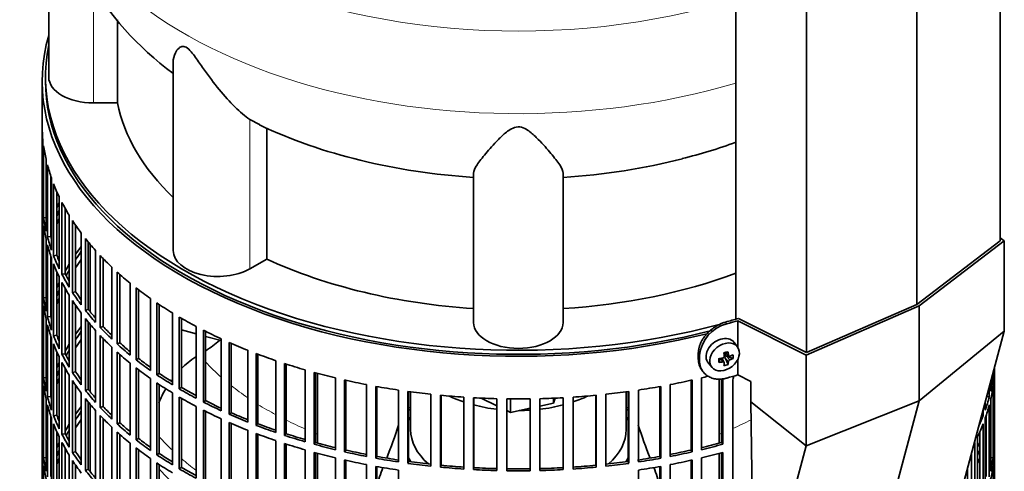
# Model space of a CAD drawing. Header units: millimetres. Extents: x 415 to 1307, y -1661 to 1549.
# Tile 5 of 19: x 1007 to 1304, y -1384 to -1248. Entities that reach past the tile are written whole.
import ezdxf

# ---------------------------------------------------------------- set-up
doc = ezdxf.new("R2010")
doc.units = ezdxf.units.MM
for name, color, linetype in [('M5X8_UNI7687', 7, 'Continuous'), ('MID_344-3', 7, 'Continuous'), ('VSI184-254_GIUNT', 7, 'Continuous'), ('VSI344-454_FILTR', 7, 'Continuous'), ('VSI344-454_SUPPO', 7, 'Continuous'), ('VSI344-454_TERMI', 7, 'Continuous'), ('VSI344_DIFFUSORE', 7, 'Continuous')]:
    doc.layers.add(name, color=color, linetype=linetype)

# ---------------------------------------------------------------- blocks, each defined once
blk = doc.blocks.new('SE4')
at = {"layer": 'M5X8_UNI7687', "color": 7, "linetype": 'Continuous', "lineweight": 35}
for p, q in [((1223.51, -1346.76), (1222.51, -1345.41)), ((1219.7, -1348.47), (1220.87, -1349.47)), ((1219.78, -1348.54), (1219.78, -1349.42)), ((1222.15, -1350.28), (1220.2, -1349.53)), ((1214.73, -1351.69), (1215.84, -1352.95)), ((1217.91, -1351.42), (1218.27, -1350.24)), ((1219.44, -1351.41), (1218.74, -1350.16)), ((1220.66, -1352.03), (1219.75, -1350.06))]:
    blk.add_line(p, q, dxfattribs=at)
at = {"layer": 'M5X8_UNI7687', "color": 4, "linetype": 'Continuous', "lineweight": 9}
for p, q in [((1219.83, -1348.44), (1220.76, -1349.24)), ((1220.2, -1349.53), (1221.21, -1350.68)), ((1219.02, -1351.27), (1218.43, -1350.22)), ((1220.76, -1351.21), (1219.75, -1350.06))]:
    blk.add_line(p, q, dxfattribs=at)
at = {"layer": 'M5X8_UNI7687', "color": 7, "linetype": 'Continuous', "lineweight": 35}
for centre, radius, start, end in [((1218.92, -1349.57), 0.55, 280.2783, 358.6867), ((1221.45, -1351.35), 0.71, 110.1734, 168.7917)]:
    blk.add_arc(centre, radius, start, end, dxfattribs=at)
for centre, major_axis, ratio, start_param, end_param in [((1218.55, -1348.46), (3.89, 3.14), 0.739997, 0, 3.172175), ((1218.55, -1348.46), (3.89, 3.14), 0.739997, 6.252603, 6.283185), ((1216.86, -1348.87), (8.97, 2.29), 0.035701, -1.293098, -1.143406), ((1216.08, -1345.18), (2.06, -9.79), 0.279258, 1.046834, 1.161394), ((1220.01, -1349.71), (0.391, 0.312), 0.744948, 1.56038, 2.087178), ((1220.21, -1349.94), (-0.449, 0.845), 0.482969, 0.934611, 1.452812), ((1220.21, -1349.94), (-0.837, 0.408), 0.40333, 4.914112, 5.432313), ((1215.8, -1345.26), (3.16, -9.49), 0.408248, 1.007206, 1.121766), ((1215.94, -1345.35), (9.99, 0.43), 0.510658, -1.036687, -0.922127), ((1214.09, -1347.12), (6.65, -6.44), 0.71261, 0.529363, 0.679055), ((1215.94, -1345.35), (9.99, 0.43), 0.510658, -1.393505, -1.278945), ((1219.64, -1345.62), (-1.01, -9.2), 0.152739, -1.021742, -0.87205), ((1215.94, -1345.09), (9.99, -0.48), 0.639648, -1.340934, -1.226375), ((1216.08, -1345.18), (2.06, -9.79), 0.279258, 0.690017, 0.804576), ((1216.86, -1343.87), (7.61, -5.28), 0.901051, 5.557555, 5.707247), ((1215.8, -1345.26), (3.16, -9.49), 0.408248, 0.650389, 0.764948), ((1215.94, -1345.09), (9.99, -0.48), 0.639648, -0.984117, -0.869557)]:
    blk.add_ellipse(centre, major_axis=major_axis, ratio=ratio, start_param=start_param, end_param=end_param, dxfattribs=at)
blk.add_ellipse((1219.61, -1349.77), major_axis=(-3.84, -3.1), ratio=0.739997, dxfattribs=at)
for points in [[(1220.76, -1349.24), (1220.76, -1349.25), (1220.76, -1349.28), (1220.77, -1349.32), (1220.78, -1349.36), (1220.8, -1349.39), (1220.82, -1349.42), (1220.84, -1349.45), (1220.87, -1349.48), (1220.9, -1349.5), (1220.94, -1349.52), (1220.97, -1349.53), (1221.01, -1349.54), (1221.05, -1349.54), (1221.08, -1349.55), (1221.12, -1349.54), (1221.17, -1349.53), (1221.19, -1349.53), (1221.21, -1349.52)], [(1219.47, -1351.55), (1219.47, -1351.54), (1219.47, -1351.52), (1219.47, -1351.48), (1219.46, -1351.45), (1219.44, -1351.42), (1219.43, -1351.39), (1219.4, -1351.36), (1219.38, -1351.34), (1219.35, -1351.32), (1219.31, -1351.3), (1219.28, -1351.28), (1219.24, -1351.27), (1219.2, -1351.26), (1219.16, -1351.26), (1219.11, -1351.26), (1219.07, -1351.26), (1219.04, -1351.27), (1219.02, -1351.27)]]:
    blk.add_open_spline(points, degree=3, dxfattribs=at)
at = {"layer": 'MID_344-3', "color": 7, "linetype": 'Continuous', "lineweight": 35}
for p, q in [((1302.61, -1314.8), (1302.61, -775.24)), ((1277.55, -1334), (1277.55, -794.2)), ((1223, -798.52), (1223, -1338.39)), ((1244.29, -1348.47), (1244.29, -808.67))]:
    blk.add_line(p, q, dxfattribs=at)
at = {"layer": 'VSI184-254_GIUNT', "color": 7, "linetype": 'Continuous', "lineweight": 35}
for p, q in [((1124.98, -1360.28), (1124.98, -1371.64)), ((1189.98, -1371.64), (1189.98, -1360.28))]:
    blk.add_line(p, q, dxfattribs=at)
for centre, major_axis, start_param, end_param in [((1157.48, -1347.15), (-32.5, 0), 0.875493, 1.038932), ((1157.48, -1347.15), (-32.5, 0), -4.180525, -4.017085), ((1157.48, -1347.15), (-32.5, 0), 1.14425, 1.369498), ((1157.48, -1347.15), (-32.5, 0), 1.772095, 1.997343), ((1157.48, -1347.15), (-32.5, 0), 1.577864, 1.67924), ((1157.48, -1374.47), (34.5, 0), -3.483762, -3.431632), ((1157.48, -1374.47), (34.5, 0), 0.29004, 0.342169), ((1157.48, -1371.64), (-32.5, 0), 0, 0.584062), ((1157.48, -1371.64), (-32.5, 0), 2.557531, 3.141593), ((1157.48, -1374.47), (34.5, 0), 3.431632, 3.493649), ((1157.48, -1374.47), (34.5, 0), -0.352057, -0.29004)]:
    blk.add_ellipse(centre, major_axis=major_axis, ratio=0.57735, start_param=start_param, end_param=end_param, dxfattribs=at)
at = {"layer": 'VSI344-454_FILTR', "color": 7, "linetype": 'Continuous', "lineweight": 35}
for p, q in [((1013.98, -1266.72), (1013.98, -1506.77)), ((1013.99, -1302.08), (1013.99, -1280.44)), ((1014.24, -1306.14), (1014.24, -1284.5)), ((1014.44, -1307.86), (1014.44, -1286.22)), ((1015.18, -1311.9), (1015.18, -1290.26)), ((1015.59, -1313.6), (1015.59, -1291.97)), ((1016.58, -1313.5), (1016.58, -1295.27)), ((1016.82, -1317.6), (1016.82, -1295.97)), ((1017.44, -1319.29), (1017.44, -1297.65)), ((1014.24, -1302.08), (1013.99, -1302.08)), ((1018.41, -1319.15), (1018.41, -1300)), ((1019.14, -1323.23), (1019.14, -1301.59)), ((1013.99, -1326.17), (1013.99, -1304.53)), ((1019.96, -1324.88), (1019.96, -1303.25)), ((1020.91, -1324.71), (1020.91, -1305.02)), ((1015.18, -1307.81), (1014.44, -1307.86)), ((1022.13, -1328.75), (1022.13, -1307.11)), ((1014.24, -1330.23), (1014.24, -1308.59)), ((1014.44, -1331.95), (1014.44, -1310.31)), ((1023.15, -1330.36), (1023.15, -1308.73)), ((1024.08, -1330.15), (1024.08, -1310.11)), ((1016.58, -1313.5), (1015.59, -1313.6)), ((1025.79, -1334.13), (1025.79, -1312.49)), ((1027, -1335.7), (1027, -1314.07)), ((1015.18, -1335.98), (1015.18, -1314.35)), ((1015.59, -1337.69), (1015.59, -1316.05)), ((1027.9, -1335.45), (1027.9, -1315.18)), ((1016.58, -1337.59), (1016.58, -1319.36)), ((1016.82, -1341.69), (1016.82, -1320.05)), ((1018.41, -1319.15), (1017.44, -1319.29)), ((1030.09, -1339.35), (1030.09, -1317.72)), ((1031.49, -1340.87), (1031.49, -1319.24)), ((1032.35, -1340.59), (1032.35, -1320.14)), ((1017.44, -1343.37), (1017.44, -1321.74)), ((1035, -1344.39), (1035, -1322.75)), ((1018.41, -1343.23), (1018.41, -1324.08)), ((1019.14, -1347.32), (1019.14, -1325.68)), ((1020.91, -1324.71), (1019.96, -1324.88)), ((1036.58, -1345.85), (1036.58, -1324.22)), ((1037.41, -1345.53), (1037.41, -1324.96)), ((1014.24, -1326.16), (1013.99, -1326.17)), ((1013.99, -1350.26), (1013.99, -1328.62)), ((1019.96, -1348.97), (1019.96, -1327.33)), ((1020.91, -1348.79), (1020.91, -1329.1)), ((1040.52, -1349.22), (1040.52, -1327.58)), ((1042.27, -1350.61), (1042.27, -1328.98)), ((1015.18, -1331.9), (1014.44, -1331.95)), ((1022.13, -1352.83), (1022.13, -1331.2)), ((1024.08, -1330.15), (1023.15, -1330.36)), ((1043.06, -1350.26), (1043.06, -1329.58)), ((1014.24, -1354.31), (1014.24, -1332.68)), ((1014.44, -1356.03), (1014.44, -1334.39)), ((1023.15, -1354.45), (1023.15, -1332.81)), ((1024.08, -1354.23), (1024.08, -1334.2)), ((1046.6, -1353.81), (1046.6, -1332.18)), ((1048.52, -1355.13), (1048.52, -1333.5)), ((1049.26, -1354.75), (1049.26, -1333.99)), ((1016.58, -1337.59), (1015.59, -1337.69)), ((1025.79, -1358.22), (1025.79, -1336.58)), ((1027.9, -1335.45), (1027, -1335.7)), ((1053.23, -1358.15), (1053.23, -1336.51)), ((1055.3, -1359.39), (1055.3, -1337.75)), ((1015.18, -1360.07), (1015.18, -1338.43)), ((1015.59, -1361.78), (1015.59, -1340.14)), ((1027, -1359.79), (1027, -1338.15)), ((1027.9, -1359.54), (1027.9, -1339.27)), ((1032.35, -1340.59), (1031.49, -1340.87)), ((1055.99, -1358.97), (1055.99, -1338.16)), ((1060.36, -1362.21), (1060.36, -1340.57)), ((1016.58, -1361.68), (1016.58, -1343.45)), ((1018.41, -1343.23), (1017.44, -1343.37)), ((1030.09, -1363.44), (1030.09, -1341.8)), ((1031.49, -1364.96), (1031.49, -1343.32)), ((1062.58, -1363.36), (1062.58, -1341.73)), ((1063.22, -1362.92), (1063.22, -1342.05)), ((1016.82, -1365.78), (1016.82, -1344.14)), ((1017.44, -1367.46), (1017.44, -1345.82)), ((1032.35, -1364.67), (1032.35, -1344.23)), ((1035, -1368.48), (1035, -1346.84)), ((1037.41, -1345.53), (1036.58, -1345.85)), ((1067.96, -1365.97), (1067.96, -1344.34)), ((1070.31, -1367.03), (1070.31, -1345.4)), ((1070.9, -1366.57), (1070.9, -1345.65)), ((1018.41, -1367.32), (1018.41, -1348.17)), ((1019.14, -1371.4), (1019.14, -1349.76)), ((1020.91, -1348.79), (1019.96, -1348.97)), ((1036.58, -1369.94), (1036.58, -1348.3)), ((1037.41, -1369.62), (1037.41, -1349.04)), ((1076.01, -1369.42), (1076.01, -1347.78)), ((1078.48, -1370.38), (1078.48, -1348.75)), ((1079.01, -1369.89), (1079.01, -1348.95)), ((1014.24, -1350.25), (1013.99, -1350.26)), ((1013.99, -1374.34), (1013.99, -1352.7)), ((1019.96, -1373.06), (1019.96, -1351.42)), ((1040.52, -1373.31), (1040.52, -1351.67)), ((1043.06, -1350.26), (1042.27, -1350.61)), ((1084.44, -1372.54), (1084.44, -1350.9)), ((1087.03, -1373.4), (1087.03, -1351.76)), ((1087.5, -1372.89), (1087.5, -1351.91)), ((1020.91, -1372.88), (1020.91, -1353.19)), ((1022.13, -1376.92), (1022.13, -1355.28)), ((1024.08, -1354.23), (1023.15, -1354.45)), ((1042.27, -1374.7), (1042.27, -1353.06)), ((1043.06, -1374.34), (1043.06, -1353.67)), ((1049.26, -1354.75), (1048.52, -1355.13)), ((1093.24, -1375.3), (1093.24, -1353.67)), ((1095.92, -1376.06), (1095.92, -1354.42)), ((1096.33, -1375.53), (1096.33, -1354.53)), ((1300.52, -1356.03), (1300.52, -1354.65)), ((1300.73, -1354.31), (1300.73, -1353.87)), ((1300.97, -1374.34), (1300.97, -1352.96)), ((1300.98, -1499.43), (1300.98, -1352.93)), ((1014.24, -1378.4), (1014.24, -1356.76)), ((1015.18, -1355.99), (1014.44, -1356.03)), ((1014.44, -1380.12), (1014.44, -1358.48)), ((1023.15, -1378.54), (1023.15, -1356.9)), ((1024.08, -1378.32), (1024.08, -1358.29)), ((1046.6, -1377.9), (1046.6, -1356.26)), ((1048.52, -1379.22), (1048.52, -1357.58)), ((1049.26, -1378.83), (1049.26, -1358.08)), ((1102.35, -1377.71), (1102.35, -1356.07)), ((1105.11, -1378.36), (1105.11, -1356.72)), ((1105.45, -1377.81), (1105.45, -1356.8)), ((1111.72, -1379.75), (1111.72, -1358.11)), ((1114.56, -1380.28), (1114.56, -1358.64)), ((1114.83, -1379.72), (1114.83, -1358.69)), ((1200.13, -1379.72), (1200.13, -1358.69)), ((1200.41, -1380.28), (1200.41, -1358.64)), ((1203.24, -1379.75), (1203.24, -1358.11)), ((1209.51, -1377.81), (1209.51, -1356.8)), ((1209.85, -1378.36), (1209.85, -1356.72)), ((1212.62, -1377.71), (1212.62, -1356.07)), ((1218.64, -1375.53), (1218.64, -1356.3)), ((1219.04, -1376.06), (1219.04, -1356.26)), ((1222.07, -1578.31), (1222.07, -1357.04)), ((1299.79, -1360.07), (1299.79, -1357.39)), ((1300.16, -1356.01), (1300.52, -1356.03)), ((1300.52, -1380.12), (1300.52, -1358.48)), ((1300.73, -1378.4), (1300.73, -1356.76)), ((1016.58, -1361.68), (1015.59, -1361.78)), ((1025.79, -1382.3), (1025.79, -1360.67)), ((1027.9, -1359.54), (1027, -1359.79)), ((1053.23, -1382.24), (1053.23, -1360.6)), ((1055.99, -1358.97), (1055.3, -1359.39)), ((1121.32, -1381.4), (1121.32, -1359.76)), ((1124.21, -1381.81), (1124.21, -1360.18)), ((1124.42, -1381.25), (1124.42, -1360.2)), ((1131.1, -1382.66), (1131.1, -1361.02)), ((1134.03, -1382.96), (1134.03, -1361.32)), ((1134.17, -1382.39), (1134.17, -1361.33)), ((1180.79, -1382.39), (1180.79, -1361.33)), ((1180.93, -1382.96), (1180.93, -1361.32)), ((1183.87, -1382.66), (1183.87, -1361.02)), ((1190.54, -1381.25), (1190.54, -1360.2)), ((1190.75, -1381.81), (1190.75, -1360.18)), ((1193.64, -1381.4), (1193.64, -1359.76)), ((1298.63, -1361.7), (1299.37, -1361.78)), ((1299.37, -1361.78), (1299.37, -1358.94)), ((1015.18, -1384.16), (1015.18, -1362.52)), ((1015.59, -1385.86), (1015.59, -1364.23)), ((1027, -1383.88), (1027, -1362.24)), ((1027.9, -1383.62), (1027.9, -1363.35)), ((1032.35, -1364.67), (1031.49, -1364.96)), ((1055.3, -1383.48), (1055.3, -1361.84)), ((1055.99, -1383.06), (1055.99, -1362.24)), ((1060.36, -1386.3), (1060.36, -1364.66)), ((1063.22, -1362.92), (1062.58, -1363.36)), ((1141, -1383.52), (1141, -1361.89)), ((1143.97, -1383.7), (1143.97, -1362.07)), ((1144.04, -1383.13), (1144.04, -1362.07)), ((1150.98, -1383.99), (1150.98, -1362.35)), ((1153.96, -1384.05), (1153.96, -1362.41)), ((1161, -1384.05), (1161, -1362.41)), ((1163.98, -1383.99), (1163.98, -1362.35)), ((1170.93, -1383.13), (1170.93, -1362.07)), ((1171, -1383.7), (1171, -1362.07)), ((1173.96, -1383.52), (1173.96, -1361.89)), ((1298.15, -1365.78), (1298.15, -1363.5)), ((1299.37, -1385.86), (1299.37, -1364.23)), ((1299.79, -1384.16), (1299.79, -1362.52)), ((1016.58, -1385.76), (1016.58, -1367.53)), ((1018.41, -1367.32), (1017.44, -1367.46)), ((1030.09, -1387.53), (1030.09, -1365.89)), ((1031.49, -1389.05), (1031.49, -1367.41)), ((1062.58, -1387.45), (1062.58, -1365.81)), ((1063.22, -1387.01), (1063.22, -1366.14)), ((1070.9, -1366.57), (1070.31, -1367.03)), ((1297.1, -1367.4), (1297.53, -1367.46)), ((1297.53, -1367.46), (1297.53, -1365.82)), ((1298.38, -1385.76), (1298.38, -1367.53)), ((1016.82, -1389.86), (1016.82, -1368.23)), ((1017.44, -1391.55), (1017.44, -1369.91)), ((1032.35, -1388.76), (1032.35, -1368.31)), ((1037.41, -1369.62), (1036.58, -1369.94)), ((1067.96, -1390.06), (1067.96, -1368.42)), ((1070.31, -1391.12), (1070.31, -1369.48)), ((1070.9, -1390.65), (1070.9, -1369.74)), ((1079.01, -1369.89), (1078.48, -1370.38)), ((1297.53, -1391.55), (1297.53, -1369.91)), ((1298.15, -1389.86), (1298.15, -1368.23)), ((1018.41, -1391.41), (1018.41, -1372.26)), ((1020.91, -1372.88), (1019.96, -1373.06)), ((1035, -1392.57), (1035, -1370.93)), ((1036.58, -1394.03), (1036.58, -1372.39)), ((1037.41, -1393.7), (1037.41, -1373.13)), ((1076.01, -1393.51), (1076.01, -1371.87)), ((1078.48, -1394.47), (1078.48, -1372.83)), ((1079.01, -1393.98), (1079.01, -1373.03)), ((1087.5, -1372.89), (1087.03, -1373.4)), ((1296.56, -1391.41), (1296.56, -1372.26)), ((1014.24, -1374.34), (1013.99, -1374.34)), ((1019.14, -1395.49), (1019.14, -1373.85)), ((1019.96, -1397.14), (1019.96, -1375.51)), ((1040.52, -1397.39), (1040.52, -1375.76)), ((1043.06, -1374.34), (1042.27, -1374.7)), ((1084.44, -1396.62), (1084.44, -1374.99)), ((1087.03, -1397.48), (1087.03, -1375.85)), ((1087.5, -1396.97), (1087.5, -1376)), ((1096.33, -1375.53), (1095.92, -1376.06)), ((1218.64, -1375.53), (1219.04, -1376.06)), ((1295, -1397.14), (1295, -1375.51)), ((1295.83, -1395.49), (1295.83, -1373.85)), ((1300.73, -1374.34), (1300.97, -1374.34)), ((1013.99, -1398.43), (1013.99, -1376.79)), ((1020.91, -1396.97), (1020.91, -1377.28)), ((1022.13, -1401.01), (1022.13, -1379.37)), ((1024.08, -1378.32), (1023.15, -1378.54)), ((1042.27, -1398.79), (1042.27, -1377.15)), ((1043.06, -1398.43), (1043.06, -1377.76)), ((1049.26, -1378.83), (1048.52, -1379.22)), ((1093.24, -1399.39), (1093.24, -1377.75)), ((1095.92, -1400.15), (1095.92, -1378.51)), ((1096.33, -1399.62), (1096.33, -1378.62)), ((1105.45, -1377.81), (1105.11, -1378.36)), ((1209.51, -1377.81), (1209.85, -1378.36)), ((1218.64, -1399.62), (1218.64, -1378.62)), ((1219.04, -1400.15), (1219.04, -1378.51)), ((1294.05, -1396.97), (1294.05, -1378.79)), ((1300.97, -1398.43), (1300.97, -1376.79)), ((1014.24, -1402.49), (1014.24, -1380.85)), ((1015.18, -1380.07), (1014.44, -1380.12)), ((1023.15, -1402.62), (1023.15, -1380.99)), ((1024.08, -1402.41), (1024.08, -1382.37)), ((1046.6, -1401.99), (1046.6, -1380.35)), ((1048.52, -1403.31), (1048.52, -1381.67)), ((1049.26, -1402.92), (1049.26, -1382.17)), ((1102.35, -1401.8), (1102.35, -1380.16)), ((1105.11, -1402.44), (1105.11, -1380.81)), ((1105.45, -1401.9), (1105.45, -1380.88)), ((1111.72, -1403.83), (1111.72, -1382.19)), ((1114.83, -1379.72), (1114.56, -1380.28)), ((1124.42, -1381.25), (1124.21, -1381.81)), ((1134.17, -1382.39), (1134.03, -1382.96)), ((1180.79, -1382.39), (1180.93, -1382.96)), ((1190.54, -1381.25), (1190.75, -1381.81)), ((1200.13, -1379.72), (1200.41, -1380.28)), ((1203.24, -1403.83), (1203.24, -1382.19)), ((1209.51, -1401.9), (1209.51, -1380.88)), ((1209.85, -1402.44), (1209.85, -1380.81)), ((1212.62, -1401.8), (1212.62, -1380.16)), ((1299.79, -1380.07), (1300.52, -1380.12)), ((1300.73, -1402.49), (1300.73, -1380.85)), ((1014.44, -1404.21), (1014.44, -1382.57)), ((1027.9, -1383.62), (1027, -1383.88)), ((1055.99, -1383.06), (1055.3, -1383.48)), ((1114.56, -1404.36), (1114.56, -1382.73)), ((1114.83, -1403.81), (1114.83, -1382.78)), ((1121.32, -1405.48), (1121.32, -1383.85)), ((1144.04, -1383.13), (1143.97, -1383.7)), ((1170.93, -1383.13), (1171, -1383.7)), ((1193.64, -1405.48), (1193.64, -1383.85)), ((1200.13, -1403.81), (1200.13, -1382.78)), ((1200.41, -1404.36), (1200.41, -1382.73)), ((1292.83, -1401.01), (1292.83, -1383.35)), ((1300.52, -1404.21), (1300.52, -1382.57))]:
    blk.add_line(p, q, dxfattribs=at)
for centre, radius, start, end in [((1228.35, -1357.64), 6.31, 160.7591, 174.5077), ((1157.48, -1113.93), 248.5, 269.189, 270.811), ((1157.48, -1136.73), 246.77, 269.1833, 270.8167), ((1157.48, -1135.57), 248.5, 269.189, 270.811)]:
    blk.add_arc(centre, radius, start, end, dxfattribs=at)
for centre, major_axis, start_param, end_param in [((1157.48, -1266.72), (143.5, 0), 2.974441, 5.123237), ((1157.48, -1266.72), (142.5, 0), 3.141593, 5.133526), ((1157.48, -1279.58), (-143.5, 0), 0.010392, 0.059421), ((1157.48, -1279.58), (-143.5, 0), 0.080205, 0.129234), ((1157.48, -1279.58), (-143.5, 0), 0.150018, 0.199048), ((1157.48, -1279.58), (-143.5, 0), 0.219831, 0.268861), ((1157.48, -1301.22), (-143.5, 0), 0.010392, 0.059421), ((1157.48, -1303.67), (-143.5, 0), 0.010392, 0.059421), ((1157.48, -1325.31), (-143.5, 0), -0.268861, -0.248955), ((1157.48, -1279.58), (-143.5, 0), 0.289645, 0.338674), ((1157.48, -1301.22), (-143.5, 0), 0.080205, 0.129234), ((1157.48, -1325.31), (-142.5, 0), -0.242088, -0.219659), ((1157.48, -1327.76), (-142.5, 0), -0.242088, -0.219659), ((1157.48, -1303.67), (-143.5, 0), 0.080205, 0.129234), ((1157.48, -1325.31), (-143.5, 0), -0.199048, -0.190533), ((1157.48, -1279.58), (-143.5, 0), 0.359458, 0.408487), ((1157.48, -1301.22), (-143.5, 0), 0.150018, 0.199048), ((1157.48, -1325.31), (-142.5, 0), -0.160582, -0.149846), ((1157.48, -1301.22), (-142.5, 0), 0.149846, 0.160582), ((1157.48, -1279.58), (-143.5, 0), 0.429271, 0.4783), ((1157.48, -1303.67), (-143.5, 0), 0.150018, 0.199048), ((1157.48, -1349.39), (-143.5, 0), -0.408487, -0.377404), ((1157.48, -1301.22), (-143.5, 0), 0.219831, 0.268861), ((1157.48, -1301.22), (-142.5, 0), 0.219659, 0.242088), ((1157.48, -1349.39), (-142.5, 0), -0.391958, -0.359286), ((1157.48, -1279.58), (-143.5, 0), 0.499084, 0.548113), ((1157.48, -1303.67), (-143.5, 0), 0.219831, 0.268861), ((1157.48, -1349.39), (-143.5, 0), -0.338674, -0.312019), ((1157.48, -1351.84), (-142.5, 0), -0.391958, -0.359286), ((1157.48, -1301.22), (-143.5, 0), 0.289645, 0.338674), ((1157.48, -1301.22), (-142.5, 0), 0.289473, 0.318152), ((1157.48, -1349.39), (-142.5, 0), -0.318152, -0.297119), ((1157.48, -1279.58), (-143.5, 0), 0.568897, 0.617927), ((1157.48, -1325.31), (-143.5, 0), 0.010392, 0.059421), ((1157.48, -1327.76), (-143.5, 0), 0.010392, 0.059421), ((1157.48, -1349.39), (-143.5, 0), -0.268861, -0.248955), ((1157.48, -1303.67), (-143.5, 0), 0.289645, 0.338674), ((1157.48, -1279.58), (-143.5, 0), 0.63871, 0.68774), ((1157.48, -1325.31), (-143.5, 0), 0.080205, 0.129234), ((1157.48, -1349.39), (-142.5, 0), -0.242088, -0.219659), ((1157.48, -1301.22), (-143.5, 0), 0.359458, 0.408487), ((1157.48, -1301.22), (-142.5, 0), 0.359286, 0.391958), ((1157.48, -1327.76), (-143.5, 0), 0.080205, 0.129234), ((1157.48, -1349.39), (-143.5, 0), -0.199048, -0.190533), ((1157.48, -1351.84), (-142.5, 0), -0.242088, -0.219659), ((1157.48, -1303.67), (-143.5, 0), 0.359458, 0.408487), ((1157.48, -1279.58), (-143.5, 0), 0.708524, 0.757553), ((1157.48, -1325.31), (-143.5, 0), 0.150018, 0.199048), ((1157.48, -1349.39), (-142.5, 0), -0.160582, -0.149846), ((1157.48, -1325.31), (-142.5, 0), 0.149846, 0.160582), ((1157.48, -1301.22), (-143.5, 0), 0.429271, 0.4783), ((1157.48, -1301.22), (-142.5, 0), 0.429099, 0.464583), ((1157.48, -1279.58), (-143.5, 0), 0.778337, 0.827366), ((1157.48, -1327.76), (-143.5, 0), 0.150018, 0.199048), ((1157.48, -1373.48), (-143.5, 0), -0.408487, -0.377404), ((1157.48, -1303.67), (-143.5, 0), 0.429271, 0.4783), ((1157.48, -1301.22), (-143.5, 0), 0.499084, 0.548113), ((1157.48, -1301.22), (-142.5, 0), 0.498912, 0.536508), ((1157.48, -1325.31), (-143.5, 0), 0.219831, 0.268861), ((1157.48, -1325.31), (-142.5, 0), 0.219659, 0.242088), ((1157.48, -1373.48), (-142.5, 0), -0.391958, -0.359286), ((1157.48, -1303.67), (-143.5, 0), 0.499084, 0.548113), ((1157.48, -1279.58), (-143.5, 0), 0.84815, 0.897179), ((1157.48, -1327.76), (-143.5, 0), 0.219831, 0.268861), ((1157.48, -1373.48), (-143.5, 0), -0.338674, -0.312019), ((1157.48, -1375.93), (-142.5, 0), -0.391958, -0.359286), ((1157.48, -1301.22), (-143.5, 0), 0.568897, 0.617927), ((1157.48, -1301.22), (-142.5, 0), 0.568725, 0.607984), ((1157.48, -1279.58), (-143.5, 0), 0.917963, 0.966992), ((1157.48, -1325.31), (-143.5, 0), 0.289645, 0.338674), ((1157.48, -1325.31), (-142.5, 0), 0.289473, 0.318152), ((1157.48, -1373.48), (-142.5, 0), -0.318152, -0.297119), ((1157.48, -1303.67), (-143.5, 0), 0.568897, 0.617927), ((1157.48, -1279.58), (-143.5, 0), 0.987776, 1.036806), ((1157.48, -1349.39), (-143.5, 0), 0.010392, 0.059421), ((1157.48, -1351.84), (-143.5, 0), 0.010392, 0.059421), ((1157.48, -1373.48), (-143.5, 0), -0.268861, -0.248955), ((1157.48, -1327.76), (-143.5, 0), 0.289645, 0.338674), ((1157.48, -1301.22), (-143.5, 0), 0.63871, 0.68774), ((1157.48, -1301.22), (-142.5, 0), 0.638538, 0.679153), ((1157.48, -1279.58), (-143.5, 0), 1.057589, 1.106619), ((1157.48, -1373.48), (-142.5, 0), -0.242088, -0.219659), ((1157.48, -1325.31), (-143.5, 0), 0.359458, 0.408487), ((1157.48, -1325.31), (-142.5, 0), 0.359286, 0.391958), ((1157.48, -1303.67), (-143.5, 0), 0.63871, 0.68774), ((1157.48, -1301.22), (-143.5, 0), 0.708524, 0.757553), ((1157.48, -1301.22), (-142.5, 0), 0.708352, 0.750104), ((1157.48, -1279.58), (-143.5, 0), 1.127403, 1.176432), ((1157.48, -1279.58), (143.5, 0), -1.176432, -1.161145), ((1157.48, -1351.84), (143.5, 0), 6.223771, 6.269479), ((1157.48, -1349.39), (143.5, 0), -0.059414, -0.051136), ((1157.48, -1349.39), (-143.5, 0), 0.080205, 0.129234), ((1157.48, -1351.84), (-143.5, 0), 0.080205, 0.129234), ((1157.48, -1373.48), (-143.5, 0), -0.199048, -0.190533), ((1157.48, -1375.93), (-142.5, 0), -0.242088, -0.219659), ((1157.48, -1327.76), (-143.5, 0), 0.359458, 0.408487), ((1157.48, -1303.67), (-143.5, 0), 0.708524, 0.757553), ((1157.48, -1279.58), (-143.5, 0), 1.197216, 1.246245), ((1157.48, -1279.58), (-143.5, 0), 1.267029, 1.316058), ((1157.48, -1279.58), (143.5, 0), -1.316058, -1.267029), ((1157.48, -1279.58), (143.5, 0), -1.246245, -1.197216), ((1157.48, -1349.39), (143.5, 0), -0.129227, -0.080212), ((1157.48, -1351.84), (143.5, 0), -0.129227, -0.080212), ((1157.48, -1373.48), (-142.5, 0), -0.160582, -0.149846), ((1157.48, -1349.39), (-142.5, 0), 0.149846, 0.160582), ((1157.48, -1325.31), (-143.5, 0), 0.429271, 0.4783), ((1157.48, -1325.31), (-142.5, 0), 0.429099, 0.464583), ((1157.48, -1301.22), (-143.5, 0), 0.778337, 0.827366), ((1157.48, -1301.22), (-142.5, 0), 0.778165, 0.820895), ((1157.48, -1279.58), (-143.5, 0), 1.336842, 1.385871), ((1157.48, -1279.58), (-143.5, 0), 1.406655, 1.455685), ((1157.48, -1279.58), (143.5, 0), -1.455685, -1.406655), ((1157.48, -1279.58), (143.5, 0), -1.385871, -1.336842), ((1157.48, -1349.39), (-143.5, 0), 0.150018, 0.199048), ((1157.48, -1351.84), (-143.5, 0), 0.150018, 0.199048), ((1157.48, -1397.57), (-143.5, 0), -0.408487, -0.377404), ((1157.48, -1327.76), (-143.5, 0), 0.429271, 0.4783), ((1157.48, -1325.31), (-142.5, 0), 0.498912, 0.536508), ((1157.48, -1303.67), (-143.5, 0), 0.778337, 0.827366), ((1157.48, -1301.22), (-143.5, 0), 0.84815, 0.897179), ((1157.48, -1301.22), (-142.5, 0), 0.847978, 0.891566), ((1157.48, -1279.58), (-143.5, 0), 1.476469, 1.525498), ((1157.48, -1279.58), (143.5, 0), 4.757688, 4.806717), ((1157.48, -1349.39), (143.5, 0), -0.199041, -0.150025), ((1157.48, -1351.84), (143.5, 0), -0.199041, -0.150025), ((1157.48, -1349.39), (-143.5, 0), 0.219831, 0.268861), ((1157.48, -1349.39), (-142.5, 0), 0.219659, 0.242088), ((1157.48, -1397.57), (-142.5, 0), -0.391958, -0.359286), ((1157.48, -1325.31), (-143.5, 0), 0.499084, 0.548113), ((1157.48, -1327.76), (-143.5, 0), 0.499084, 0.548113), ((1157.48, -1303.67), (-143.5, 0), 0.84815, 0.897179), ((1157.48, -1301.22), (-143.5, 0), 0.917963, 0.966992), ((1157.48, -1301.22), (-142.5, 0), 0.917791, 0.962144), ((1157.48, -1445.74), (-143.5, 0), -1.342333, -1.336842), ((1157.48, -1445.74), (-142.5, 0), -1.340701, -1.33667), ((1157.48, -1445.74), (143.5, 0), 1.336842, 1.342333), ((1157.48, -1445.74), (142.5, 0), 1.33667, 1.340701), ((1157.48, -1349.39), (143.5, 0), -0.255831, -0.219838), ((1157.48, -1351.84), (-143.5, 0), 0.219831, 0.268861), ((1157.48, -1397.57), (-143.5, 0), -0.338674, -0.312019), ((1157.48, -1400.02), (-142.5, 0), -0.391958, -0.359286), ((1157.48, -1325.31), (-143.5, 0), 0.568897, 0.617927), ((1157.48, -1325.31), (-142.5, 0), 0.568725, 0.607984), ((1157.48, -1303.67), (-143.5, 0), 0.917963, 0.966992), ((1157.48, -1301.22), (-143.5, 0), 0.987776, 1.036806), ((1157.48, -1301.22), (-142.5, 0), 0.987604, 1.032651), ((1157.48, -1448.19), (-142.5, 0), -1.339301, -1.33667), ((1157.48, -1448.19), (142.5, 0), 1.33667, 1.339301), ((1157.48, -1351.84), (143.5, 0), -0.268854, -0.219838), ((1157.48, -1349.39), (-143.5, 0), 0.289645, 0.338674), ((1157.48, -1349.39), (-142.5, 0), 0.289473, 0.318152), ((1157.48, -1397.57), (-142.5, 0), -0.318152, -0.297119), ((1157.48, -1327.76), (-143.5, 0), 0.568897, 0.617927), ((1157.48, -1303.67), (-143.5, 0), 0.987776, 1.036806), ((1157.48, -1301.22), (-143.5, 0), 1.057589, 1.106619), ((1157.48, -1301.22), (-142.5, 0), 1.057417, 1.103102), ((1157.48, -1373.48), (-143.5, 0), 0.010392, 0.059421), ((1157.48, -1397.57), (-143.5, 0), -0.268861, -0.248955), ((1157.48, -1351.84), (-143.5, 0), 0.289645, 0.338674), ((1157.48, -1325.31), (-143.5, 0), 0.63871, 0.68774), ((1157.48, -1325.31), (-142.5, 0), 0.638538, 0.679153), ((1157.48, -1303.67), (-143.5, 0), 1.057589, 1.106619), ((1157.48, -1301.22), (-143.5, 0), 1.127403, 1.176432), ((1157.48, -1301.22), (-142.5, 0), 1.127231, 1.17351), ((1157.48, -1301.22), (142.5, 0), -1.17351, -1.127231), ((1157.48, -1301.22), (143.5, 0), -1.176432, -1.127403), ((1157.48, -1351.84), (143.5, 0), -0.292688, -0.289652), ((1157.48, -1397.57), (143.5, 0), 0.248961, 0.268854), ((1157.48, -1373.48), (143.5, 0), 6.223771, 6.272786), ((1157.48, -1375.93), (-143.5, 0), 0.010392, 0.059421), ((1157.48, -1397.57), (-142.5, 0), -0.242088, -0.219659), ((1157.48, -1349.39), (-143.5, 0), 0.359458, 0.408487), ((1157.48, -1349.39), (-142.5, 0), 0.359286, 0.391958), ((1157.48, -1327.76), (-143.5, 0), 0.63871, 0.68774), ((1157.48, -1325.31), (-143.5, 0), 0.708524, 0.757553), ((1157.48, -1325.31), (-142.5, 0), 0.708352, 0.750104), ((1157.48, -1303.67), (-143.5, 0), 1.127403, 1.176432), ((1157.48, -1301.22), (-143.5, 0), 1.197216, 1.246245), ((1157.48, -1301.22), (-142.5, 0), 1.197044, 1.243883), ((1157.48, -1301.22), (142.5, 0), -1.243883, -1.197044), ((1157.48, -1301.22), (143.5, 0), -1.246245, -1.197216), ((1157.48, -1303.67), (143.5, 0), -1.176432, -1.127403), ((1157.48, -1397.57), (142.5, 0), 0.219666, 0.24208), ((1157.48, -1375.93), (143.5, 0), 6.223771, 6.272786), ((1157.48, -1373.48), (-143.5, 0), 0.080205, 0.129234), ((1157.48, -1397.57), (-143.5, 0), -0.199048, -0.190533), ((1157.48, -1400.02), (-142.5, 0), -0.242088, -0.219659), ((1157.48, -1351.84), (-143.5, 0), 0.359458, 0.408487), ((1157.48, -1327.76), (-143.5, 0), 0.708524, 0.757553), ((1157.48, -1303.67), (-143.5, 0), 1.197216, 1.246245), ((1157.48, -1301.22), (-143.5, 0), 1.267029, 1.316058), ((1157.48, -1301.22), (-142.5, 0), 1.266857, 1.31623), ((1157.48, -1301.22), (-143.5, 0), 1.336842, 1.385871), ((1157.48, -1301.22), (-142.5, 0), 1.33667, 1.386044), ((1157.48, -1301.22), (-142.5, 0), 1.406483, 1.455857), ((1157.48, -1301.22), (142.5, 0), -1.455857, -1.406483), ((1157.48, -1301.22), (142.5, 0), -1.386044, -1.33667), ((1157.48, -1301.22), (143.5, 0), -1.385871, -1.336842), ((1157.48, -1301.22), (142.5, 0), -1.31623, -1.266857), ((1157.48, -1301.22), (143.5, 0), -1.316058, -1.267029), ((1157.48, -1303.67), (143.5, 0), -1.246245, -1.197216), ((1157.48, -1400.02), (142.5, 0), 0.219666, 0.24208), ((1157.48, -1397.57), (143.5, 0), 0.190538, 0.199041), ((1157.48, -1373.48), (143.5, 0), -0.129227, -0.080212), ((1157.48, -1375.93), (-143.5, 0), 0.080205, 0.129234), ((1157.48, -1349.39), (-143.5, 0), 0.429271, 0.4783), ((1157.48, -1349.39), (-142.5, 0), 0.429099, 0.464583), ((1157.48, -1325.31), (-143.5, 0), 0.778337, 0.827366), ((1157.48, -1325.31), (-142.5, 0), 0.778165, 0.820895), ((1157.48, -1303.67), (-143.5, 0), 1.267029, 1.316058), ((1157.48, -1301.22), (-143.5, 0), 1.406655, 1.455685), ((1157.48, -1301.22), (-143.5, 0), 1.476469, 1.525498), ((1157.48, -1301.22), (-142.5, 0), 1.476296, 1.52567), ((1157.48, -1301.22), (142.5, 0), 4.757515, 4.806889), ((1157.48, -1301.22), (143.5, 0), 4.757688, 4.806717), ((1157.48, -1301.22), (143.5, 0), -1.455685, -1.406655), ((1157.48, -1303.67), (143.5, 0), -1.316058, -1.267029), ((1157.48, -1375.93), (143.5, 0), -0.129227, -0.080212)]:
    blk.add_ellipse(centre, major_axis=major_axis, ratio=0.57735, start_param=start_param, end_param=end_param, dxfattribs=at)
at = {"layer": 'VSI344-454_SUPPO', "color": 7, "linetype": 'Continuous', "lineweight": 35}
for p, q in [((1014.98, -1265.5), (1014.98, -1266.72)), ((1028.45, -1336.14), (1028.45, -1315.84)), ((1028.45, -1360.23), (1028.45, -1339.93)), ((1055.99, -1341.63), (1060.36, -1342.81)), ((1063.22, -1343.58), (1067.96, -1344.85)), ((1097, -1375.72), (1097, -1354.72)), ((1217.96, -1375.72), (1217.96, -1356.36)), ((1028.45, -1384.31), (1028.45, -1364.01)), ((1146.22, -1362.18), (1150.98, -1364.48)), ((1155.08, -1366.47), (1155.08, -1362.42)), ((1163.98, -1364.59), (1168.1, -1363.73)), ((1168.1, -1363.73), (1168.57, -1362.19)), ((1168.1, -1363.73), (1168.1, -1362.21)), ((1153.96, -1365.93), (1155.08, -1366.47)), ((1155.08, -1366.47), (1161, -1365.22)), ((1097, -1399.8), (1097, -1378.8)), ((1217.96, -1399.8), (1217.96, -1378.8))]:
    blk.add_line(p, q, dxfattribs=at)
for centre, radius, start, end in [((1036.02, -1306.61), 49.48, 303.474, 309.3754), ((1075.88, -1373.66), 28.53, 123.1677, 134.5671), ((1075.88, -1373.66), 28.53, 143.4102, 144.2456), ((1075.88, -1373.66), 28.53, 149.8113, 159.3783), ((978.87, -1325.06), 149.49, 338.3358, 342.3932), ((1335.9, -1325.1), 149.3, 197.6267, 201.6804), ((1171, -1404.44), 58.39, 158.4859, 164.357), ((1143.96, -1404.44), 58.39, 15.643, 21.5141)]:
    blk.add_arc(centre, radius, start, end, dxfattribs=at)
blk.add_ellipse((1157.48, -1265.5), major_axis=(142.5, 0), ratio=0.57735, start_param=3.023053, end_param=5.154063, dxfattribs=at)
at = {"layer": 'VSI344-454_SUPPO', "color": 4, "linetype": 'Continuous', "lineweight": 9}
for centre, major_axis, start_param, end_param in [((1157.48, -1322.07), (-106.99, 0), 0.492641, 0.579522), ((1157.48, -1322.07), (-106.99, 0), 0.627902, 0.705081), ((1157.48, -1322.07), (-106.99, 0), 0.747348, 0.819367), ((1157.48, -1322.07), (-106.99, 0), 0.857735, 0.926692), ((1157.48, -1322.07), (106.99, 0), -0.922642, -0.855927), ((1157.48, -1322.07), (-106.99, 0), 0.962313, 0.96998), ((1157.48, -1322.07), (106.99, 0), -0.96998, -0.962313), ((1157.48, -1341.31), (-122, 0), 0.479891, 0.546105), ((1157.48, -1341.31), (-122, 0), 0.588316, 0.649986), ((1157.48, -1350.99), (-122, 0), 0.479891, 0.546105)]:
    blk.add_ellipse(centre, major_axis=major_axis, ratio=0.57735, start_param=start_param, end_param=end_param, dxfattribs=at)
at = {"layer": 'VSI344-454_TERMI', "color": 7, "linetype": 'Continuous', "lineweight": 35}
for p, q in [((1303.9, -1314.77), (1302.61, -1313.92)), ((1302.61, -1314.8), (1277.55, -1334)), ((1278.26, -1334.41), (1303.9, -1314.77)), ((1303.9, -1342.05), (1303.9, -1314.77)), ((1244.24, -1349.21), (1278.26, -1334.41)), ((1277.55, -1334), (1244.29, -1348.47)), ((1278.26, -1362.99), (1278.26, -1334.41)), ((1223.61, -1338.86), (1244.24, -1349.21)), ((1223.61, -1346.9), (1223.61, -1338.86)), ((1244.29, -1348.47), (1223.76, -1338.17)), ((1278.26, -1362.99), (1303.9, -1342.05)), ((1303.9, -1342.05), (1289.04, -1397.5)), ((1211.7, -1348.74), (1211.7, -1350.37)), ((1212.08, -1349.27), (1212.08, -1350.91)), ((1244.24, -1376.5), (1244.24, -1349.21)), ((1223.61, -1355.19), (1223.61, -1350.47)), ((1212.68, -1353.6), (1213.06, -1354.14)), ((1223.61, -1355.19), (1227.53, -1357.16)), ((1227.53, -1363.27), (1227.53, -1357.16)), ((1227.53, -1363.27), (1244.24, -1376.5)), ((1228.57, -1431.29), (1227.53, -1363.27)), ((1244.24, -1376.5), (1278.26, -1362.99)), ((1278.26, -1362.99), (1263.41, -1418.44)), ((1244.24, -1376.5), (1229.39, -1431.94))]:
    blk.add_line(p, q, dxfattribs=at)
at = {"layer": 'VSI344-454_TERMI', "color": 4, "linetype": 'Continuous', "lineweight": 9}
for p, q in [((1219.92, -1339.28), (1220.3, -1339.81)), ((1211.7, -1348.74), (1212.08, -1349.27)), ((1212.08, -1350.91), (1211.7, -1350.37))]:
    blk.add_line(p, q, dxfattribs=at)
at = {"layer": 'VSI344-454_TERMI', "color": 7, "linetype": 'Continuous', "lineweight": 35}
blk.add_arc((1222.97, -1350.44), 10.96, 104.0959, 173.8897, dxfattribs=at)
for centre, major_axis, start_param, end_param in [((1157.48, -1264.68), (143.5, 0), -1.120604, -1.090727), ((1157.48, -1264.68), (144.5, 0), -1.121039, -1.095444), ((1157.48, -1281.01), (144.5, 0), -1.121039, -1.095444)]:
    blk.add_ellipse(centre, major_axis=major_axis, ratio=0.57735, start_param=start_param, end_param=end_param, dxfattribs=at)
for points, knots in [([(1211.7, -1348.74), (1211.7, -1348.66), (1211.7, -1348.5), (1211.71, -1348.25), (1211.74, -1348.01), (1211.77, -1347.76), (1211.81, -1347.51), (1211.86, -1347.27), (1211.91, -1347.02), (1211.98, -1346.77), (1212.06, -1346.52), (1212.14, -1346.27), (1212.23, -1346.02), (1212.4, -1345.6), (1212.67, -1345.03), (1213.1, -1344.31), (1213.58, -1343.61), (1214.13, -1342.93), (1214.74, -1342.3), (1215.4, -1341.7), (1216.09, -1341.15), (1216.74, -1340.71), (1217.32, -1340.36), (1217.83, -1340.09), (1218.35, -1339.84), (1218.87, -1339.63), (1219.39, -1339.43), (1219.75, -1339.33), (1219.92, -1339.28)], [0, 0, 0, 0, 0.021051, 0.042002, 0.062876, 0.083693, 0.104478, 0.125254, 0.146042, 0.166866, 0.187748, 0.208712, 0.229779, 0.250971, 0.313214, 0.375619, 0.438632, 0.501394, 0.564154, 0.627126, 0.689277, 0.751393, 0.793158, 0.834556, 0.875762, 0.916954, 0.958308, 1, 1, 1, 1]), ([(1212.67, -1353.59), (1212.55, -1353.42), (1212.36, -1353.11), (1212.14, -1352.64), (1211.98, -1352.21), (1211.85, -1351.78), (1211.76, -1351.32), (1211.71, -1350.85), (1211.7, -1350.53), (1211.7, -1350.37)], [0.6886313, 0.6886313, 0.6886313, 0.6886313, 0.7490621, 0.7913108, 0.8331485, 0.874754, 0.9163096, 0.957998, 1, 1, 1, 1]), ([(1212.08, -1350.91), (1212.08, -1350.99), (1212.08, -1351.15), (1212.09, -1351.39), (1212.11, -1351.62), (1212.15, -1351.85), (1212.19, -1352.08), (1212.23, -1352.31), (1212.29, -1352.53), (1212.36, -1352.75), (1212.43, -1352.96), (1212.52, -1353.17), (1212.61, -1353.38), (1212.78, -1353.71), (1213.05, -1354.15), (1213.47, -1354.67), (1213.96, -1355.13), (1214.51, -1355.54), (1215.12, -1355.87), (1215.77, -1356.14), (1216.47, -1356.33), (1217.11, -1356.43), (1217.7, -1356.47), (1218.21, -1356.47), (1218.72, -1356.44), (1219.25, -1356.38), (1219.77, -1356.28), (1220.13, -1356.19), (1220.3, -1356.14)], [0, 0, 0, 0, 0.021051, 0.042001, 0.062873, 0.08369, 0.104474, 0.125249, 0.146036, 0.166859, 0.18774, 0.208703, 0.229768, 0.250959, 0.313199, 0.375603, 0.438616, 0.501374, 0.564129, 0.627102, 0.689223, 0.75131, 0.793093, 0.834507, 0.875728, 0.916932, 0.958298, 1, 1, 1, 1])]:
    blk.add_open_spline(points, degree=3, knots=knots, dxfattribs=at)
at = {"layer": 'VSI344_DIFFUSORE', "color": 7, "linetype": 'Continuous', "lineweight": 35}
for p, q in [((1015.98, -1202.28), (1015.98, -1265.5)), ((1036.73, -1273.29), (1036.73, -1248.27)), ((1053.47, -1261), (1053.47, -1317.75)), ((1036.73, -1273.29), (1029.48, -1273.29)), ((1079.5, -1279.75), (1076.52, -1278.27)), ((1081.65, -1320.31), (1081.65, -1280.81)), ((1143.98, -1339.4), (1143.98, -1294.41)), ((1170.98, -1339.4), (1170.98, -1294.41)), ((1081.65, -1320.31), (1076.52, -1323.27))]:
    blk.add_line(p, q, dxfattribs=at)
at = {"layer": 'VSI344_DIFFUSORE', "color": 4, "linetype": 'Continuous', "lineweight": 9}
for p, q in [((1029.48, -1273.29), (1029.48, -1238.46)), ((1076.52, -1323.27), (1076.52, -1278.27))]:
    blk.add_line(p, q, dxfattribs=at)
at = {"layer": 'VSI344_DIFFUSORE', "color": 7, "linetype": 'Continuous', "lineweight": 35}
for centre, radius, start, end in [((1109.34, -1188.45), 94.3, 186.1382, 233.6059), ((1146.93, -1135.61), 159.29, 244.9294, 256.5307), ((1170.5, -1141.48), 152.94, 283.7526, 290.0891)]:
    blk.add_arc(centre, radius, start, end, dxfattribs=at)
at = {"layer": 'VSI344_DIFFUSORE', "color": 4, "linetype": 'Continuous', "lineweight": 9}
for centre, major_axis, start_param, end_param in [((1157.48, -1172.78), (136.58, 0), 2.76226, 5.212737), ((1157.48, -1194.46), (-142.13, 0), 0.049478, 2.049895)]:
    blk.add_ellipse(centre, major_axis=major_axis, ratio=0.57735, start_param=start_param, end_param=end_param, dxfattribs=at)
at = {"layer": 'VSI344_DIFFUSORE', "color": 7, "linetype": 'Continuous', "lineweight": 35}
for centre, major_axis, start_param, end_param in [((1029.48, -1265.5), (13.5, 0), 3.141604, 4.712389), ((1157.48, -1265.5), (-121.5, 0), 0.111341, 0.543224), ((1157.48, -1226), (-121.5, 0), 1.167179, 1.459455), ((1157.48, -1226), (121.5, 0), 4.82373, 5.131179), ((1066.97, -1317.75), (13.5, 0), 3.141581, 5.497787), ((1157.48, -1265.5), (-121.5, 0), 0.896739, 1.459455), ((1157.48, -1265.5), (121.5, 0), 4.82373, 5.281941), ((1157.48, -1339.4), (13.5, 0), 3.141593, 6.283185)]:
    blk.add_ellipse(centre, major_axis=major_axis, ratio=0.57735, start_param=start_param, end_param=end_param, dxfattribs=at)
for points, knots in [([(1076.52, -1278.27), (1075.15, -1277.3), (1073.63, -1276.01), (1070.5, -1272.95), (1068.89, -1271.17), (1065.75, -1267.33), (1064.2, -1265.23), (1061.84, -1261.86), (1061.06, -1260.71), (1059.8, -1258.98), (1059.36, -1258.4), (1058.41, -1257.31), (1057.87, -1256.79), (1056.85, -1256.24), (1056.42, -1256.22), (1055.73, -1256.38), (1055.47, -1256.55), (1054.75, -1257.15), (1054.42, -1257.65), (1053.69, -1259.08), (1053.47, -1260.06), (1053.47, -1261.01)], [0, 0, 0, 0, 0.125, 0.125, 0.25, 0.25, 0.375, 0.375, 0.4375, 0.4375, 0.46875, 0.46875, 0.5, 0.5, 0.53125, 0.53125, 0.5625, 0.5625, 0.625, 0.625, 0.7387976, 0.7387976, 0.7387976, 0.7387976]), ([(1170.98, -1294.41), (1170.98, -1293.76), (1170.58, -1292.93), (1169.27, -1290.93), (1168.35, -1289.76), (1166.19, -1287.18), (1164.94, -1285.75), (1162.71, -1283.49), (1161.91, -1282.71), (1160.5, -1281.62), (1160, -1281.26), (1158.82, -1280.68), (1158.11, -1280.46), (1156.67, -1280.49), (1155.99, -1280.74), (1154.84, -1281.35), (1154.35, -1281.7), (1152.96, -1282.8), (1152.18, -1283.57), (1149.98, -1285.8), (1148.73, -1287.23), (1146.57, -1289.8), (1145.69, -1290.94), (1144.39, -1292.92), (1143.98, -1293.76), (1143.98, -1294.41)], [0, 0, 0, 0, 0.125, 0.125, 0.25, 0.25, 0.375, 0.375, 0.4375, 0.4375, 0.46875, 0.46875, 0.5, 0.5, 0.53125, 0.53125, 0.5625, 0.5625, 0.625, 0.625, 0.75, 0.75, 0.875, 0.875, 1, 1, 1, 1])]:
    blk.add_open_spline(points, degree=3, knots=knots, dxfattribs=at)

msp = doc.modelspace()

# ---------------------------------------------------------------- block references
msp.add_blockref('SE4', (0, 0))

doc.saveas('drawing.dxf')
